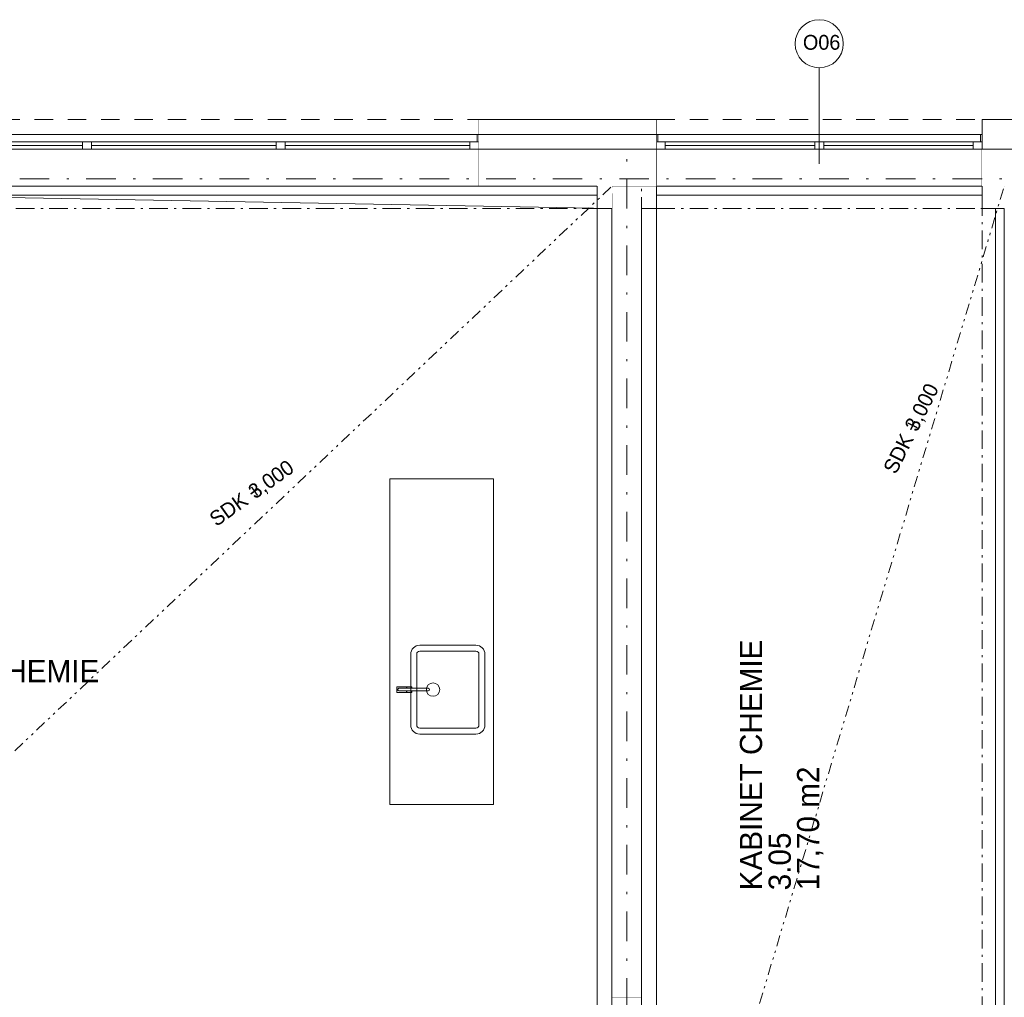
# Model space of a CAD drawing. Header units: millimetres. Extents: x -13540 to 53600, y -37870 to 10383.
# Tile 22 of 26: x 29700 to 36350, y 3470 to 10075. Entities that reach past the tile are written whole.
import ezdxf

# ---------------------------------------------------------------- set-up
doc = ezdxf.new("R2010")
doc.units = ezdxf.units.MM
doc.header["$MEASUREMENT"] = 0
doc.set_wipeout_variables(frame=1)
for name, pattern in [('Wipeout_Contour', [1000, 0, -1000]), ('Čerchovaná', [450, 200, -117.5, 15, -117.5]), ('Čerchovaná M', [225, 125, -42.5, 15, -42.5]), ('Čerchovaná se dvěma tečkami S', [202.5, 75, -32.5, 15, -32.5, 15, -32.5]), ('Čárkovaná M', [225, 125, -100])]:
    doc.linetypes.add(name, pattern=pattern)
for name, color, linetype in [('05_Podhledy', 7, 'Continuous'), ('Nové_01_Zóny.dispozice', 7, 'Continuous'), ('Nové_02_Sloupy - nosné', 7, 'Continuous'), ('Nové_02_Trámy - nosné', 7, 'Continuous'), ('Nové_02_Zdi VNĚJŠÍ - nosné.obálka', 7, 'Continuous'), ('Nové_05_Podhledy', 7, 'Continuous'), ('Nové_05_Podlahy', 7, 'Continuous'), ('Nové_09_Interiér.sanita a zařízení', 7, 'Continuous'), ('Nové_Otvory – Okna', 7, 'Continuous'), ('Nové_Otvory – Značky oken', 7, 'Continuous'), ('Nové_Výplně - Povrchové', 7, 'Continuous'), ('Nové_Výplně – Řezové', 7, 'Continuous'), ('Nové_Zóny – Razítka', 7, 'Continuous')]:
    doc.layers.add(name, color=color, linetype=linetype)

msp = doc.modelspace()

# ---------------------------------------------------------------- linework, layer by layer
at = {"layer": 'Nové_01_Zóny.dispozice', "color": 251, "linetype": 'Continuous', "lineweight": 0, "flags": 128}
for points in [[(25400, 8890), (25400, 1160), (33600, 1160), (33600, 8890)], [(34000, 8890), (34000, 1160), (36290, 1160), (36290, 8890)]]:
    msp.add_lwpolyline(points, close=True, dxfattribs=at)
at = {"layer": 'Nové_02_Trámy - nosné', "color": 251, "linetype": 'Čerchovaná M', "lineweight": 0}
msp.add_line((34000, 1100), (34000, 8800), dxfattribs=at)
at = {"layer": 'Nové_02_Zdi VNĚJŠÍ - nosné.obálka', "color": 251, "linetype": 'Continuous', "lineweight": 0}
for p, q in [((32800, 9400), (32890, 9400)), ((32800, 9400), (32800, 9250)), ((32800, 9400), (32800, 9250)), ((34000, 9400), (33910, 9400)), ((34000, 9400), (34000, 9250)), ((34000, 9400), (34000, 9250)), ((32800, 9250), (32800, 9200)), ((34000, 9250), (34000, 9200)), ((32800, 9200), (32800, 8950)), ((34000, 9200), (34000, 8950))]:
    msp.add_line(p, q, dxfattribs=at)
at = {"layer": 'Nové_05_Podhledy', "color": 251, "linetype": 'Čerchovaná M', "lineweight": 0, "flags": 128}
for points in [[(25400, 1100), (33700, 1100), (33700, 8950), (25400, 8950)], [(33900, 1100), (36350, 1100), (36350, 8950), (33900, 8950)]]:
    msp.add_lwpolyline(points, close=True, dxfattribs=at)
at = {"layer": 'Nové_05_Podlahy', "color": 251, "linetype": 'Continuous', "lineweight": 0, "flags": 128}
for points in [[(25400, 775), (29300, 775), (29300, 1100), (29700, 1100), (29700, 775), (31200, 775), (31200, 1100), (31510, 1100), (31510, 900), (32490, 900), (32490, 1100), (33700, 1100), (33700, 2490), (33900, 2490), (33900, 3470), (33700, 3470), (33700, 8800), (25400, 8950)], [(34000, 8800), (33900, 8800), (33900, 1100), (34125, 1100), (34125, 900), (35105, 900), (35105, 1100), (36350, 1100), (36350, 8800), (36200, 8800), (36200, 8950), (34000, 8950)]]:
    msp.add_lwpolyline(points, close=True, dxfattribs=at)
at = {"layer": 'Nové_09_Interiér.sanita a zařízení', "color": 251, "linetype": 'Continuous', "lineweight": 0}
for p, q in [((32381.6, 5548.6), (32381.6, 5788.6)), ((32401.6, 5808.6), (32781.6, 5808.6)), ((32801.6, 5788.6), (32801.6, 5308.6)), ((32381.6, 5308.6), (32381.6, 5548.6)), ((32781.6, 5288.6), (32401.6, 5288.6))]:
    msp.add_line(p, q, dxfattribs=at)
at = {"layer": 'Nové_09_Interiér.sanita a zařízení', "color": 251, "linetype": 'Continuous', "lineweight": 0, "flags": 128}
for points in [[(32200, 4773.1), (32200, 6973.1), (32900, 6973.1), (32900, 4773.1)], [(32348.6, 5568.3), (32313.6, 5568.3), (32313.6, 5557.6), (32348.6, 5557.6)], [(32348.6, 5528.9), (32348.6, 5539.6), (32313.6, 5539.6), (32313.6, 5528.9)]]:
    msp.add_lwpolyline(points, close=True, dxfattribs=at)
at = {"layer": 'Nové_09_Interiér.sanita a zařízení', "color": 251, "linetype": 'Continuous', "lineweight": 0}
msp.add_lwpolyline([(32200, 6973.1), (32900, 6973.1), (32900, 4773.1), (32200, 4773.1)], close=True, dxfattribs=at)
at = {"layer": 'Nové_09_Interiér.sanita a zařízení', "color": 251, "linetype": 'Continuous', "lineweight": 0, "flags": 128}
for points in [[(32341.6, 5548.6), (32341.6, 5788.6, -0.414214), (32401.6, 5848.6), (32781.6, 5848.6, -0.414214), (32841.6, 5788.6), (32841.6, 5308.6, -0.414214), (32781.6, 5248.6), (32401.6, 5248.6, -0.414214), (32341.6, 5308.6)], [(32312.6, 5528.6), (32312.6, 5539.6), (32261.6, 5539.6, -1), (32261.6, 5557.6), (32312.6, 5557.6), (32312.6, 5568.5), (32247.6, 5568.5), (32247.6, 5528.6)], [(32459.5, 5539.6, 1), (32459.4, 5557.6), (32261.6, 5557.6, 1), (32261.6, 5539.6)]]:
    msp.add_lwpolyline(points, format="xyb", close=True, dxfattribs=at)
at = {"layer": 'Nové_09_Interiér.sanita a zařízení', "color": 251, "linetype": 'Continuous', "lineweight": 0}
msp.add_circle((32491.6, 5548.6), 45, dxfattribs=at)
for centre, start, end in [((32401.6, 5788.6), 90, 180), ((32781.6, 5788.6), 0, 90), ((32401.6, 5308.6), 180, 270), ((32781.6, 5308.6), 270, 0)]:
    msp.add_arc(centre, 20, start, end, dxfattribs=at)
at = {"layer": 'Nové_Otvory – Okna', "color": 251, "linetype": 'Čárkovaná M', "lineweight": 0}
msp.add_line((26200, 9400), (32800, 9400), dxfattribs=at)
at = {"layer": 'Nové_Otvory – Okna', "color": 251, "linetype": 'Continuous', "lineweight": 0}
for p, q in [((32800, 9400), (32800, 9250)), ((32800, 9400), (32800, 9250)), ((32800, 9400), (32800, 9250)), ((32800, 9400), (32890, 9400)), ((32800, 9400), (32890, 9400)), ((34000, 9400), (33910, 9400)), ((34000, 9400), (33910, 9400)), ((34000, 9400), (34000, 9250)), ((34000, 9400), (34000, 9250)), ((34000, 9400), (34000, 9250)), ((26210, 9300), (32790, 9300)), ((30124, 9250), (28876, 9250)), ((30154, 9250), (30124, 9250)), ((30124, 9250), (30124, 9200)), ((30184, 9250), (30154, 9250)), ((30184, 9200), (30184, 9250)), ((31432, 9250), (30184, 9250)), ((31462, 9250), (31432, 9250)), ((31432, 9250), (31432, 9200)), ((31492, 9250), (31462, 9250)), ((31492, 9200), (31492, 9250)), ((32740, 9250), (31492, 9250)), ((32800, 9250), (32740, 9250)), ((32740, 9250), (32740, 9200)), ((32790, 9250), (32790, 9300)), ((32790, 9300), (32800, 9300)), ((32800, 9250), (32790, 9250)), ((32800, 9300), (32800, 9250)), ((32800, 9250), (32800, 9200)), ((32800, 9250), (32800, 9200)), ((34000, 9250), (34000, 9300)), ((34000, 9300), (34010, 9300)), ((34010, 9250), (34000, 9250)), ((34060, 9250), (34000, 9250)), ((34000, 9250), (34000, 9200)), ((34000, 9250), (34000, 9200)), ((34010, 9300), (34010, 9250)), ((34060, 9200), (34060, 9250)), ((35070, 9250), (34060, 9250)), ((35100, 9250), (35070, 9250)), ((35070, 9250), (35070, 9200)), ((35130, 9250), (35100, 9250)), ((35130, 9200), (35130, 9250)), ((36140, 9250), (35130, 9250)), ((36140, 9250), (36140, 9200)), ((28876, 9225), (30124, 9225)), ((28876, 9200), (30124, 9200)), ((30124, 9200), (30154, 9200)), ((30154, 9200), (30184, 9200)), ((30184, 9225), (31432, 9225)), ((30184, 9200), (31432, 9200)), ((31432, 9200), (31462, 9200)), ((31462, 9200), (31492, 9200)), ((31492, 9225), (32740, 9225)), ((31492, 9200), (32740, 9200)), ((32740, 9200), (32800, 9200)), ((32800, 9200), (32800, 8950)), ((34000, 9200), (34060, 9200)), ((34000, 9200), (34000, 8950)), ((34060, 9225), (35070, 9225)), ((34060, 9200), (35070, 9200)), ((35070, 9200), (35100, 9200)), ((35100, 9200), (35130, 9200)), ((35130, 9225), (36140, 9225)), ((35130, 9200), (36140, 9200)), ((26200, 8950), (32800, 8950)), ((34000, 8950), (36200, 8950))]:
    msp.add_line(p, q, dxfattribs=at)
at = {"layer": 'Nové_Otvory – Značky oken', "color": 251, "linetype": 'Continuous', "lineweight": 0}
msp.add_line((35100, 9100), (35100, 9750), dxfattribs=at)
at = {"layer": 'Nové_Otvory – Značky oken', "color": 251, "linetype": 'Continuous', "lineweight": 0, "flags": 128}
msp.add_lwpolyline([(34937.5, 9912.5, 1), (35262.5, 9912.5, 1)], format="xyb", close=True, dxfattribs=at)

# ---------------------------------------------------------------- texts
at = {"layer": '05_Podhledy', "color": 251, "lineweight": 0, "char_height": 100, "attachment_point": 1}
for s, insert, rotation in [('\\A1;\\pt0,25000;3,000{\\H0.66x;\\S^  ;\\S^  ;\\S^  ;\\S^  ;\\S^  ;\\S^  ;\\S^  ;\\S^  ;\\S^  ;\\S^  ;\\S^  ;}', (35671.8, 7329.8), 63.41358), ('\\A1;\\pt0,25000;SDK +', (35528.2, 7042.8), 63.41358), ('\\A1;\\pt0,25000;3,000{\\H0.66x;\\S^  ;\\S^  ;\\S^  ;\\S^  ;\\S^  ;\\S^  ;\\S^  ;\\S^  ;\\S^  ;\\S^  ;\\S^  ;}', (31231.7, 6914), 35.41367), ('\\A1;\\pt0,25000;SDK +', (30970.1, 6728), 35.41367)]:
    msp.add_mtext(s, dxfattribs=dict(at, insert=insert, rotation=rotation))
at = {"layer": 'Nové_Otvory – Značky oken', "color": 251, "lineweight": 0, "insert": (34989.9, 9921.3), "char_height": 100, "attachment_point": 4}
msp.add_mtext('\\A1;\\pt0;O06', dxfattribs=at)
at = {"layer": 'Nové_Zóny – Razítka', "color": 251, "lineweight": 0, "insert": (27373.7, 5748.9), "char_height": 150, "attachment_point": 1}
msp.add_mtext('\\A1;ODBORNÁ UČEBNA - CHEMIE', dxfattribs=at)
at = {"layer": 'Nové_Zóny – Razítka', "color": 251, "lineweight": 0, "char_height": 150, "attachment_point": 1, "rotation": 90}
for s, insert in [('\\A1;KABINET CHEMIE', (34564.1, 4192.8)), ('\\A1;17,70 m2', (34949.9, 4192.8)), ('\\A1;3.05', (34758.2, 4192.8))]:
    msp.add_mtext(s, dxfattribs=dict(at, insert=insert))

# ---------------------------------------------------------------- wipeouts: each hides what was drawn before it
at = {"color": 251, "linetype": 'Wipeout_Contour', "lineweight": 0, "ltscale": 187641.244116}
msp.add_wipeout([(36200, 9250), (36200, 9200), (36600, 9200), (36600, 9400), (36200, 9400)], dxfattribs=at).dxf.layer = 'Nové_Výplně – Řezové'

# ---------------------------------------------------------------- next in the draw order: linework, layer by layer
at = {"layer": 'Nové_02_Zdi VNĚJŠÍ - nosné.obálka', "color": 251, "linetype": 'Continuous', "lineweight": 0}
for p, q in [((36200, 9400), (36290, 9400)), ((36200, 9400), (36200, 9250)), ((36200, 9400), (36200, 9250)), ((36200, 9250), (36200, 9200)), ((36200, 9200), (36200, 8950))]:
    msp.add_line(p, q, dxfattribs=at)
at = {"layer": 'Nové_02_Zdi VNĚJŠÍ - nosné.obálka', "color": 251, "linetype": 'Continuous', "lineweight": 0, "flags": 128}
msp.add_lwpolyline([(36800, 9400), (36200, 9400)], dxfattribs=at)
at = {"layer": 'Nové_Otvory – Okna', "color": 251, "linetype": 'Čárkovaná M', "lineweight": 0}
msp.add_line((34000, 9400), (36200, 9400), dxfattribs=at)
at = {"layer": 'Nové_Otvory – Okna', "color": 251, "linetype": 'Continuous', "lineweight": 0}
for p, q in [((36200, 9400), (36200, 9250)), ((36200, 9400), (36200, 9250)), ((36200, 9400), (36200, 9250)), ((36200, 9400), (36290, 9400)), ((36200, 9400), (36290, 9400)), ((34010, 9300), (36190, 9300)), ((36200, 9250), (36140, 9250)), ((36190, 9250), (36190, 9300)), ((36190, 9300), (36200, 9300)), ((36200, 9250), (36190, 9250)), ((36200, 9300), (36200, 9250)), ((36200, 9250), (36200, 9200)), ((36200, 9250), (36200, 9200)), ((36140, 9200), (36200, 9200)), ((36200, 9200), (36200, 8950))]:
    msp.add_line(p, q, dxfattribs=at)

# ---------------------------------------------------------------- next in the draw order: wipeouts: each hides what was drawn before it
at = {"color": 251, "linetype": 'Wipeout_Contour', "lineweight": 0, "ltscale": 137808.860299}
msp.add_wipeout([(33900, 8800), (33700, 8800), (33700, 3470), (33900, 3470)], dxfattribs=at).dxf.layer = 'Nové_Výplně – Řezové'
at = {"color": 251, "linetype": 'Wipeout_Contour', "lineweight": 0, "ltscale": 148026.231733}
msp.add_wipeout([(36600, 8800), (36350, 8800), (36350, 1100), (36600, 1100)], dxfattribs=at).dxf.layer = 'Nové_Výplně – Řezové'

# ---------------------------------------------------------------- next in the draw order: linework, layer by layer
at = {"layer": 'Nové_02_Zdi VNĚJŠÍ - nosné.obálka', "color": 251, "linetype": 'Continuous', "lineweight": 0, "flags": 128}
for points in [[(33700, 8800), (33700, 3470)], [(33900, 3470), (33900, 8800)], [(36350, 8800), (36350, 1100)]]:
    msp.add_lwpolyline(points, dxfattribs=at)

# ---------------------------------------------------------------- next in the draw order: wipeouts: each hides what was drawn before it
at = {"color": 251, "linetype": 'Wipeout_Contour', "lineweight": 0, "ltscale": 138737.785182}
msp.add_wipeout([(34000, 9400), (32800, 9400), (32800, 9300), (34000, 9300)], dxfattribs=at).dxf.layer = 'Nové_Výplně - Povrchové'

# ---------------------------------------------------------------- next in the draw order: linework, layer by layer
at = {"layer": 'Nové_Otvory – Okna', "color": 251, "linetype": 'Continuous', "lineweight": 0}
msp.add_line((32800, 9400), (34000, 9400), dxfattribs=at)
at = {"layer": 'Nové_Otvory – Okna', "color": 251, "linetype": 'Čerchovaná M', "lineweight": 0}
msp.add_line((32800, 9400), (34000, 9400), dxfattribs=at)

# ---------------------------------------------------------------- next in the draw order: wipeouts: each hides what was drawn before it
at = {"color": 251, "linetype": 'Wipeout_Contour', "lineweight": 0, "ltscale": 138630.461475}
msp.add_wipeout([(32800, 9200), (34000, 9200), (34000, 9300), (32800, 9300)], dxfattribs=at).dxf.layer = 'Nové_Výplně – Řezové'
at = {"color": 251, "linetype": 'Wipeout_Contour', "lineweight": 0, "ltscale": 149379.882985}
msp.add_wipeout([(36350, 8950), (36200, 8950), (36200, 8800), (36350, 8800)], dxfattribs=at).dxf.layer = 'Nové_Výplně – Řezové'

# ---------------------------------------------------------------- next in the draw order: linework, layer by layer
at = {"layer": 'Nové_02_Trámy - nosné', "color": 251, "linetype": 'Čerchovaná M', "lineweight": 0}
for p in [(34000, 8800), (36200, 1100)]:
    msp.add_line(p, (36200, 8800), dxfattribs=at)
at = {"layer": 'Nové_Otvory – Okna', "color": 251, "linetype": 'Continuous', "lineweight": 0}
msp.add_line((34000, 9300), (32800, 9300), dxfattribs=at)

# ---------------------------------------------------------------- next in the draw order: wipeouts: each hides what was drawn before it
at = {"color": 251, "linetype": 'Wipeout_Contour', "lineweight": 0, "ltscale": 138445.931553}
msp.add_wipeout([(32800, 8950), (34000, 8950), (34000, 9200), (32800, 9200)], dxfattribs=at).dxf.layer = 'Nové_Výplně – Řezové'
at = {"color": 251, "linetype": 'Wipeout_Contour', "lineweight": 0, "ltscale": 150157.11172}
msp.add_wipeout([(36600, 8950), (36350, 8950), (36350, 8800), (36600, 8800)], dxfattribs=at).dxf.layer = 'Nové_Výplně – Řezové'

# ---------------------------------------------------------------- next in the draw order: linework, layer by layer
at = {"layer": 'Nové_Otvory – Okna', "color": 251, "linetype": 'Continuous', "lineweight": 0}
for p, q in [((34000, 9200), (32800, 9200)), ((32800, 8950), (34000, 8950))]:
    msp.add_line(p, q, dxfattribs=at)
at = {"layer": 'Nové_Otvory – Okna', "color": 251, "linetype": 'Čerchovaná M', "lineweight": 0}
for p, q in [((32800, 9200), (34000, 9200)), ((32800, 8950), (34000, 8950))]:
    msp.add_line(p, q, dxfattribs=at)

# ---------------------------------------------------------------- next in the draw order: wipeouts: each hides what was drawn before it
at = {"color": 251, "linetype": 'Wipeout_Contour', "lineweight": 0, "ltscale": 112670.955181}
msp.add_wipeout([(36350, 8950), (36600, 9200), (36350, 9200)], dxfattribs=at).dxf.layer = 'Nové_Výplně – Řezové'

# ---------------------------------------------------------------- next in the draw order: wipeouts: each hides what was drawn before it
at = {"color": 251, "linetype": 'Wipeout_Contour', "lineweight": 0, "ltscale": 149572.523637}
msp.add_wipeout([(36350, 9200), (36200, 9200), (36200, 8950), (36350, 8950)], dxfattribs=at).dxf.layer = 'Nové_Výplně – Řezové'
at = {"color": 251, "linetype": 'Wipeout_Contour', "lineweight": 0, "ltscale": 139203.075556}
msp.add_wipeout([(33600, 8950), (33600, 8800), (33700, 8800), (33700, 8950)], dxfattribs=at).dxf.layer = 'Nové_Výplně – Řezové'

# ---------------------------------------------------------------- next in the draw order: linework, layer by layer
at = {"layer": 'Nové_02_Sloupy - nosné', "color": 251, "linetype": 'Continuous', "lineweight": 0, "flags": 128}
for points in [[(36350, 9200), (36200, 9200)], [(36600, 9200), (36350, 9200)], [(36200, 8950), (36200, 8800), (36350, 8800)]]:
    msp.add_lwpolyline(points, dxfattribs=at)
at = {"layer": 'Nové_02_Trámy - nosné', "color": 251, "linetype": 'Čerchovaná M', "lineweight": 0}
for p in [(25400, 8800), (33600, 1100)]:
    msp.add_line(p, (33600, 8800), dxfattribs=at)

# ---------------------------------------------------------------- next in the draw order: wipeouts: each hides what was drawn before it
at = {"color": 251, "linetype": 'Wipeout_Contour', "lineweight": 0, "ltscale": 209918.815668}
msp.add_wipeout([(33600, 8950), (33700, 8950), (33900, 8950), (34000, 8950), (34000, 9200), (33600, 9200)], dxfattribs=at).dxf.layer = 'Nové_Výplně – Řezové'

# ---------------------------------------------------------------- next in the draw order: linework, layer by layer
at = {"layer": 'Nové_02_Sloupy - nosné', "color": 251, "linetype": 'Continuous', "lineweight": 0, "flags": 128}
for points in [[(34000, 9200), (33600, 9200)], [(33600, 8950), (33600, 8800), (33700, 8800)]]:
    msp.add_lwpolyline(points, dxfattribs=at)
at = {"layer": 'Nové_02_Trámy - nosné', "color": 251, "linetype": 'Čerchovaná M', "lineweight": 0}
for p, q in [((5200, 9200), (36600, 9200)), ((34000, 9200), (33600, 9200))]:
    msp.add_line(p, q, dxfattribs=at)
at = {"layer": 'Nové_02_Trámy - nosné', "color": 251, "linetype": 'Čerchovaná', "lineweight": 0}
for p, q in [((33800, 700), (33800, 9200)), ((5400, 9000), (36400, 9000))]:
    msp.add_line(p, q, dxfattribs=at)
at = {"layer": 'Nové_05_Podhledy', "color": 251, "linetype": 'Čerchovaná se dvěma tečkami S', "lineweight": 0}
for points in [[(25400, 1100), (33700, 8950)], [(34000, 1100), (36350, 8950)]]:
    msp.add_lwpolyline(points, dxfattribs=at)

doc.saveas('drawing.dxf')
